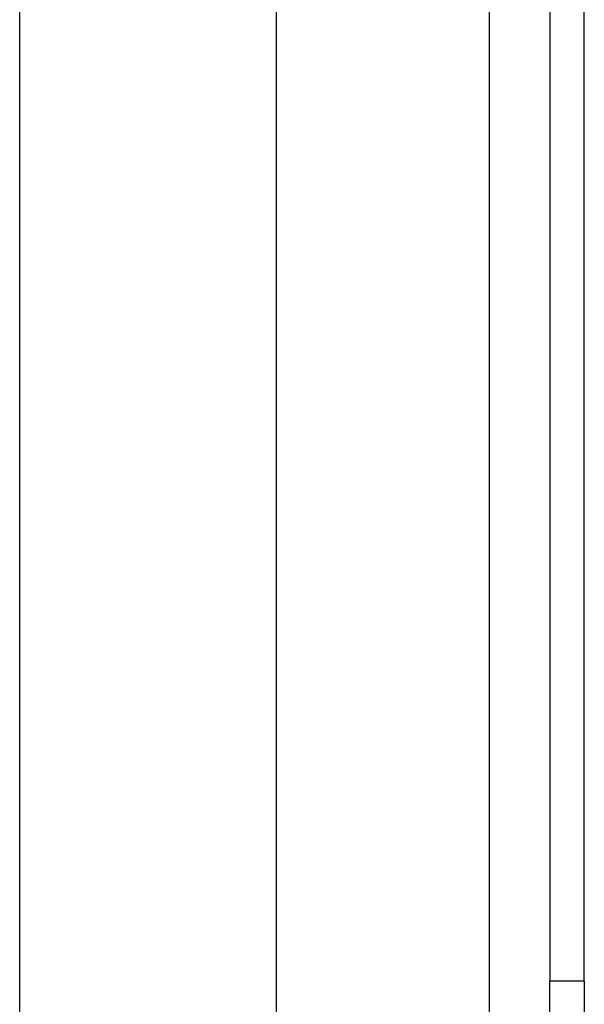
# Model space of a CAD drawing. Header units: inches. Extents: x 3.3 to 95.3, y 5.9 to 50.1.
# Tile 54 of 71: x 22.4 to 23.3, y 35.5 to 37. Entities that reach past the tile are written whole.
import ezdxf

# ---------------------------------------------------------------- set-up
doc = ezdxf.new("R2010")
doc.units = ezdxf.units.IN
doc.header["$MEASUREMENT"] = 0
doc.layers.add('Visible Edges(ANSI)', color=7, linetype='Continuous', lineweight=25)
doc.layers.add('Visible Tangent Edges(ANSI)', color=7, linetype='Continuous', lineweight=25)

msp = doc.modelspace()

# ---------------------------------------------------------------- linework, layer by layer
at = {"layer": 'Visible Edges(ANSI)'}
for p, q in [((23.2131, 38.0257), (23.2131, 35.5147)), ((23.2661, 35.5147), (23.2661, 38.0257)), ((22.3999, 34.3566), (22.3999, 37.3533)), ((22.7936, 37.3533), (22.7936, 35.1717)), ((23.2131, 35.2027), (23.2131, 35.5147)), ((23.2661, 35.5147), (23.2661, 35.2027))]:
    msp.add_line(p, q, dxfattribs=at)
at = {"layer": 'Visible Tangent Edges(ANSI)'}
for p, q in [((23.1201, 38.0257), (23.1201, 35.4433)), ((23.2661, 35.5147), (23.2131, 35.5147))]:
    msp.add_line(p, q, dxfattribs=at)

doc.saveas('drawing.dxf')
